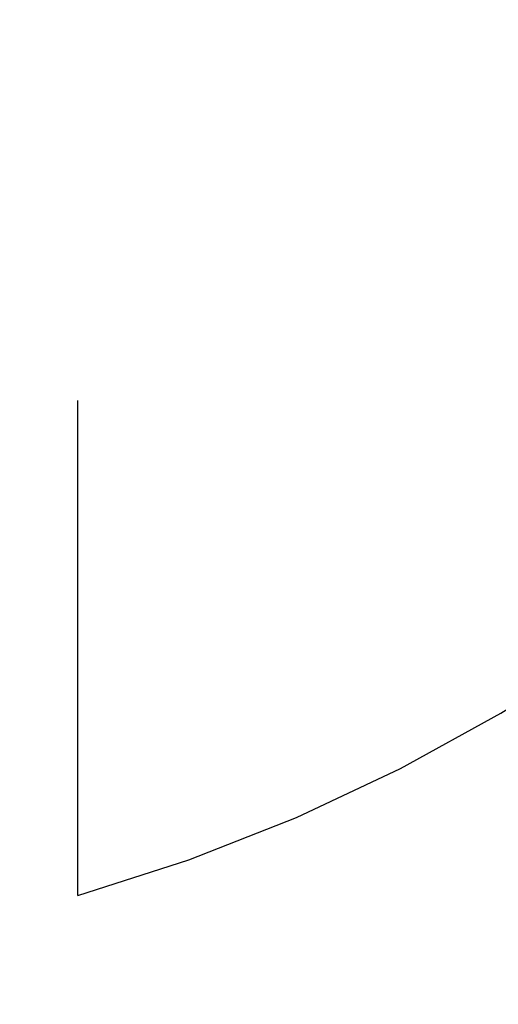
# Model space of a CAD drawing. Header units: millimetres. Extents: x 197 to 358, y 181 to 294.
# Tile 7 of 46: x 276.24 to 279.22, y 225.9 to 232.02. Entities that reach past the tile are written whole.
import ezdxf

# ---------------------------------------------------------------- set-up
doc = ezdxf.new("R2010")
doc.units = ezdxf.units.MM
doc.header["$LTSCALE"] = 30.734
doc.linetypes.add('HIDDEN', pattern=[0.2, 0.1, -0.1])
doc.layers.add('KONSTR_EL', color=7, linetype='CONTINUOUS')

msp = doc.modelspace()

# ---------------------------------------------------------------- linework, layer by layer
at = {"layer": 'KONSTR_EL', "color": 8, "linetype": 'HIDDEN'}
msp.add_line((276.6036, 226.5778), (276.6036, 234.2923), dxfattribs=at)
for radius in [22.5, 18, 13.5]:
    msp.add_circle((273.5036, 237.3923), radius, dxfattribs=at)
for radius, start, end in [(11.3, 0, 270), (11.25, 285.99512, 344.00488)]:
    msp.add_arc((273.5036, 237.3923), radius, start, end, dxfattribs=at)

doc.saveas('drawing.dxf')
